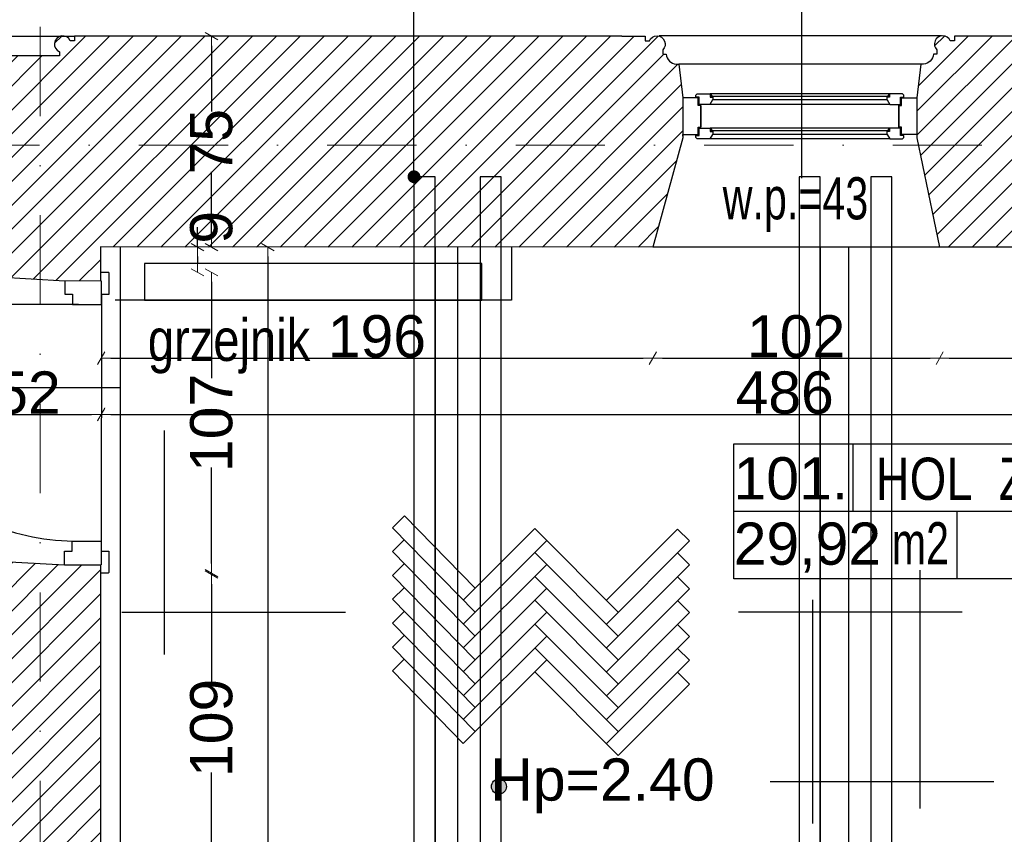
# Model space of a CAD drawing. Header units: millimetres. Extents: x 75999 to 132160, y -108895 to -89040.
# Tile 49 of 61: x 101895 to 105396, y -95871 to -92975. Entities that reach past the tile are written whole.
import ezdxf

# ---------------------------------------------------------------- set-up
doc = ezdxf.new("R2010")
doc.units = ezdxf.units.MM
doc.header["$MEASUREMENT"] = 0
doc.linetypes.add('Dot & Dashed', pattern=[670.277762, 317.5, -176.388889, 0, -176.388874])
for name, color, linetype in [('A-DRZWI', 7, 'Continuous'), ('A-OKNA-OPIS', 7, 'Continuous'), ('A-OPISY-2', 7, 'Continuous'), ('A-OPISY-3', 7, 'Continuous'), ('A-WYSOKOSCI', 7, 'Continuous'), ('belki nad', 7, 'Continuous'), ('CO TO JEST', 7, 'Continuous'), ('detalokna', 7, 'Continuous'), ('DIM MALY', 7, 'Continuous'), ('Drawing & Figure', 7, 'Continuous'), ('DRZWI', 7, 'Continuous'), ('linia nadproza', 7, 'Continuous'), ('Nowe_00 ZMIANY', 7, 'Continuous'), ('Nowe_Annotation - Text', 7, 'Continuous'), ('Nowe_GRZEJNIK', 7, 'Continuous'), ('Nowe_WIDOK', 7, 'Continuous'), ('OKNO_DETAL', 7, 'Continuous'), ('opisy inne', 7, 'Continuous'), ('OSIE', 7, 'Continuous'), ('PARAPET', 7, 'Continuous'), ('POSADZKI', 7, 'Continuous'), ('SCIANY_KONSTR', 7, 'Continuous'), ('Structural - Bearing', 7, 'Continuous'), ('Structural - Grid', 7, 'Continuous'), ('WIDOK', 7, 'Continuous'), ('ściany', 7, 'Continuous')]:
    doc.layers.add(name, color=color, linetype=linetype)
doc.styles.add('STYL_AUTOMATYCZNY_1', font='arial.ttf')
doc.styles.add('STYL_AUTOMATYCZNY_2', font='arial.ttf')
doc.styles.add('STYL_AUTOMATYCZNY_4', font='arial.ttf', dxfattribs={"width": 0.8})
doc.styles.add('STYL_AUTOMATYCZNY_5', font='arial.ttf', dxfattribs={"width": 0.7})
doc.styles.add('STYL_AUTOMATYCZNY_7', font='arial.ttf', dxfattribs={"width": 0.8})
doc.dimstyles.new('STYL_AUTOMATYCZNY__3', dxfattribs={"dimtxt": 150, "dimasz": 34.231941, "dimexe": 0.18, "dimexo": 0.0625, "dimgap": 0, "dimtad": 1, "dimtih": 1, "dimtoh": 1, "dimdec": 0, "dimlfac": 0.1, "dimzin": 0, "dimdsep": 46, "dimtxsty": 'STYL_AUTOMATYCZNY_2', "dimblk": 'ARROWHEAD_2', "dimblk1": 'ARROWHEAD_2', "dimblk2": 'ARROWHEAD_2', "dimcen": 0.09, "dimse1": 1, "dimse2": 1, "dimclrd": 5, "dimclre": 5, "dimclrt": 1, "dimadec": 0, "dimazin": 0, "dimtfac": 1, "dimtdec": 4, "dimtmove": 0, "dimatfit": 3, "dimfxl": 0, "dimtolj": 1, "dimtzin": 0, "dimarcsym": 0})
doc.dimstyles.new('STYL_AUTOMATYCZNY__4', dxfattribs={"dimtxt": 150, "dimasz": 34.231941, "dimexe": 0.18, "dimexo": 0.0625, "dimgap": 0, "dimtad": 1, "dimdec": 0, "dimlfac": 0.1, "dimzin": 0, "dimdsep": 46, "dimtxsty": 'STYL_AUTOMATYCZNY_2', "dimblk": 'ARROWHEAD_2', "dimblk1": 'ARROWHEAD_2', "dimblk2": 'ARROWHEAD_2', "dimcen": 0.09, "dimse1": 1, "dimse2": 1, "dimclrd": 5, "dimclre": 5, "dimclrt": 1, "dimadec": 0, "dimazin": 0, "dimtfac": 1, "dimtdec": 4, "dimtmove": 0, "dimatfit": 3, "dimfxl": 0, "dimtolj": 1, "dimtzin": 0, "dimarcsym": 0})
doc.dimstyles.new('STYL_AUTOMATYCZNY__7', dxfattribs={"dimtxt": 0.18, "dimasz": 91.2, "dimexe": 0.18, "dimexo": 0.0625, "dimgap": 0, "dimtad": 0, "dimtih": 1, "dimtoh": 1, "dimdec": 4, "dimzin": 0, "dimdsep": 46, "dimcen": 0.09, "dimadec": 0, "dimazin": 0, "dimtfac": 1, "dimtdec": 4, "dimtmove": 0, "dimatfit": 3, "dimldrblk": 'ARROWHEAD_11', "dimfxl": 0, "dimtolj": 1, "dimtzin": 0, "dimarcsym": 0})
pattern_1 = [(45, (0, 0), (-42.426407, 42.426407), [])]

# ---------------------------------------------------------------- blocks, each defined once
blk = doc.blocks.new('ARROWHEAD_2')
at = {"color": 0, "linetype": 'Continuous', "lineweight": 0}
for p, q in [((0, 0), (-1, 0)), ((-0.38, -0.66), (0.38, 0.66))]:
    blk.add_line(p, q, dxfattribs=at)
blk = doc.blocks.new('*D78')
at = {"layer": 'Defpoints', "color": 0}
for p in [(102575.7, -93782.9), (102372.8, -93872.9), (102527.4, -93872.9)]:
    blk.add_point(p, dxfattribs=at)
at = {"layer": 'DIM MALY', "color": 5, "lineweight": -2}
for p, q in [((102527.4, -93782.9), (102527.4, -93712.8)), ((102527.4, -93817.1), (102527.4, -93838.7))]:
    blk.add_line(p, q, dxfattribs=at)
at = {"layer": 'DIM MALY', "color": 5, "lineweight": -2, "xscale": 34.23194115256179, "yscale": 34.23194115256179, "zscale": 34.23194115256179}
for p, rotation in [((102527.4, -93782.9), 90), ((102527.4, -93872.9), 270)]:
    blk.add_blockref('ARROWHEAD_2', p, dxfattribs=dict(at, rotation=rotation))
at = {"layer": 'DIM MALY', "color": 1, "insert": (102576.7, -93712.8), "char_height": 150, "attachment_point": 5, "rotation": 90, "style": 'STYL_AUTOMATYCZNY_2'}
blk.add_mtext('\\A1;9', dxfattribs=at)
blk = doc.blocks.new('*D79')
at = {"layer": 'Defpoints', "color": 0}
for p in [(102380.5, -93872.9), (102370.5, -94942.9), (102576.7, -94942.9)]:
    blk.add_point(p, dxfattribs=at)
at = {"layer": 'DIM MALY', "color": 5, "lineweight": -2}
for p, q in [((102576.7, -93907.1), (102576.7, -94249.6)), ((102576.7, -94908.7), (102576.7, -94566.9))]:
    blk.add_line(p, q, dxfattribs=at)
at = {"layer": 'DIM MALY', "color": 5, "lineweight": -2, "xscale": 34.23194115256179, "yscale": 34.23194115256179, "zscale": 34.23194115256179}
for p, rotation in [((102576.7, -93872.9), 90), ((102576.7, -94942.9), 270)]:
    blk.add_blockref('ARROWHEAD_2', p, dxfattribs=dict(at, rotation=rotation))
at = {"layer": 'DIM MALY', "color": 1, "insert": (102576.7, -94408.3), "char_height": 150, "attachment_point": 5, "rotation": 90, "style": 'STYL_AUTOMATYCZNY_2'}
blk.add_mtext('\\A1;107', dxfattribs=at)
blk = doc.blocks.new('*D80')
at = {"layer": 'Defpoints', "color": 0}
for p in [(102370.5, -94947.4), (102576.7, -96037.4), (102762.2, -96037.4)]:
    blk.add_point(p, dxfattribs=at)
at = {"layer": 'DIM MALY', "color": 5, "lineweight": -2}
for p, q in [((102576.7, -94981.6), (102576.7, -95333.9)), ((102576.7, -96003.1), (102576.7, -95651.5))]:
    blk.add_line(p, q, dxfattribs=at)
at = {"layer": 'DIM MALY', "color": 5, "lineweight": -2, "xscale": 34.23194115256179, "yscale": 34.23194115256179, "zscale": 34.23194115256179}
for p, rotation in [((102576.7, -94947.4), 90), ((102576.7, -96037.4), 270)]:
    blk.add_blockref('ARROWHEAD_2', p, dxfattribs=dict(at, rotation=rotation))
at = {"layer": 'DIM MALY', "color": 1, "insert": (102576.7, -95492.7), "char_height": 150, "attachment_point": 5, "rotation": 90, "style": 'STYL_AUTOMATYCZNY_2'}
blk.add_mtext('\\A1;109', dxfattribs=at)
blk = doc.blocks.new('*D83')
at = {"layer": 'Defpoints', "color": 0}
for p in [(102576.2, -93782.9), (102112.2, -99952.8), (102776.7, -99952.8)]:
    blk.add_point(p, dxfattribs=at)
at = {"layer": 'DIM MALY', "color": 5, "lineweight": -2}
for p, q in [((102776.7, -93817.1), (102776.7, -96702.1)), ((102776.7, -99918.6), (102776.7, -97034.3))]:
    blk.add_line(p, q, dxfattribs=at)
at = {"layer": 'DIM MALY', "color": 5, "lineweight": -2, "xscale": 34.23194115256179, "yscale": 34.23194115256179, "zscale": 34.23194115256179}
for p, rotation in [((102776.7, -93782.9), 90), ((102776.7, -99952.8), 270)]:
    blk.add_blockref('ARROWHEAD_2', p, dxfattribs=dict(at, rotation=rotation))
at = {"layer": 'DIM MALY', "color": 1, "insert": (102776.7, -96868.2), "char_height": 150, "attachment_point": 5, "rotation": 90, "style": 'STYL_AUTOMATYCZNY_2'}
blk.add_mtext('\\A1;617', dxfattribs=at)
blk = doc.blocks.new('*D243')
at = {"layer": 'Defpoints', "color": 0}
for p in [(102184.5, -93987.9), (101664, -94246.8), (102184.5, -94377.8)]:
    blk.add_point(p, dxfattribs=at)
at = {"layer": 'DIM MALY', "color": 5, "lineweight": -2}
blk.add_line((101698.3, -94377.8), (102150.3, -94377.8), dxfattribs=at)
at = {"layer": 'DIM MALY', "color": 5, "lineweight": -2, "xscale": 34.23194115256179, "yscale": 34.23194115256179, "zscale": 34.23194115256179, "rotation": 180}
blk.add_blockref('ARROWHEAD_2', (101664, -94377.8), dxfattribs=at)
at = {"layer": 'DIM MALY', "color": 5, "lineweight": -2, "xscale": 34.23194115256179, "yscale": 34.23194115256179, "zscale": 34.23194115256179}
blk.add_blockref('ARROWHEAD_2', (102184.5, -94377.8), dxfattribs=at)
at = {"layer": 'DIM MALY', "color": 1, "insert": (101924, -94301.2), "char_height": 150, "attachment_point": 5, "style": 'STYL_AUTOMATYCZNY_2'}
blk.add_mtext('\\A1;52', dxfattribs=at)
blk = doc.blocks.new('*D244')
at = {"layer": 'Defpoints', "color": 0}
for p in [(102184.5, -93788), (104146.5, -93788.2), (104146.5, -94177.9)]:
    blk.add_point(p, dxfattribs=at)
at = {"layer": 'DIM MALY', "color": 5, "lineweight": -2}
blk.add_line((102218.8, -94177.9), (104112.2, -94177.9), dxfattribs=at)
at = {"layer": 'DIM MALY', "color": 5, "lineweight": -2, "xscale": 34.23194115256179, "yscale": 34.23194115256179, "zscale": 34.23194115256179, "rotation": 180}
blk.add_blockref('ARROWHEAD_2', (102184.5, -94177.9), dxfattribs=at)
at = {"layer": 'DIM MALY', "color": 5, "lineweight": -2, "xscale": 34.23194115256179, "yscale": 34.23194115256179, "zscale": 34.23194115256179}
blk.add_blockref('ARROWHEAD_2', (104146.5, -94177.9), dxfattribs=at)
at = {"layer": 'DIM MALY', "color": 1, "insert": (103165.1, -94101.3), "char_height": 150, "attachment_point": 5, "style": 'STYL_AUTOMATYCZNY_2'}
blk.add_mtext('\\A1;196', dxfattribs=at)
blk = doc.blocks.new('*D302')
at = {"layer": 'Defpoints', "color": 0}
for p in [(102595.7, -93033.5), (102576.7, -93782.9), (102595.6, -93782.9)]:
    blk.add_point(p, dxfattribs=at)
at = {"layer": 'DIM MALY', "color": 5, "lineweight": -2}
for p, q in [((102576.7, -93067.7), (102576.7, -93301)), ((102576.7, -93748.6), (102576.7, -93515.8))]:
    blk.add_line(p, q, dxfattribs=at)
at = {"layer": 'DIM MALY', "color": 5, "lineweight": -2, "xscale": 34.23194115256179, "yscale": 34.23194115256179, "zscale": 34.23194115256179}
for p, rotation in [((102576.7, -93033.5), 90), ((102576.7, -93782.9), 270)]:
    blk.add_blockref('ARROWHEAD_2', p, dxfattribs=dict(at, rotation=rotation))
at = {"layer": 'DIM MALY', "color": 1, "insert": (102576.7, -93408.4), "char_height": 150, "attachment_point": 5, "rotation": 90, "style": 'STYL_AUTOMATYCZNY_2'}
blk.add_mtext('\\A1;75', dxfattribs=at)
blk = doc.blocks.new('*D314')
at = {"layer": 'Defpoints', "color": 0}
for p in [(107046.6, -93782.9), (102184.5, -93987.8), (107046.6, -94377.9)]:
    blk.add_point(p, dxfattribs=at)
at = {"layer": 'DIM MALY', "color": 5, "lineweight": -2}
blk.add_line((102218.8, -94377.9), (107012.4, -94377.9), dxfattribs=at)
at = {"layer": 'DIM MALY', "color": 5, "lineweight": -2, "xscale": 34.23194115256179, "yscale": 34.23194115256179, "zscale": 34.23194115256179, "rotation": 180}
blk.add_blockref('ARROWHEAD_2', (102184.5, -94377.9), dxfattribs=at)
at = {"layer": 'DIM MALY', "color": 5, "lineweight": -2, "xscale": 34.23194115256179, "yscale": 34.23194115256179, "zscale": 34.23194115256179}
blk.add_blockref('ARROWHEAD_2', (107046.6, -94377.9), dxfattribs=at)
at = {"layer": 'DIM MALY', "color": 1, "insert": (104615.2, -94301.3), "char_height": 150, "attachment_point": 5, "style": 'STYL_AUTOMATYCZNY_2'}
blk.add_mtext('\\A1;486', dxfattribs=at)
blk = doc.blocks.new('*D315')
at = {"layer": 'Defpoints', "color": 0}
for p in [(102184.5, -93788), (104146.5, -93788.2), (104146.5, -94177.9)]:
    blk.add_point(p, dxfattribs=at)
at = {"layer": 'DIM MALY', "color": 5, "lineweight": -2}
blk.add_line((102218.8, -94177.9), (104112.2, -94177.9), dxfattribs=at)
at = {"layer": 'DIM MALY', "color": 5, "lineweight": -2, "xscale": 34.23194115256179, "yscale": 34.23194115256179, "zscale": 34.23194115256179, "rotation": 180}
blk.add_blockref('ARROWHEAD_2', (102184.5, -94177.9), dxfattribs=at)
at = {"layer": 'DIM MALY', "color": 5, "lineweight": -2, "xscale": 34.23194115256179, "yscale": 34.23194115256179, "zscale": 34.23194115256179}
blk.add_blockref('ARROWHEAD_2', (104146.5, -94177.9), dxfattribs=at)
at = {"layer": 'DIM MALY', "color": 1, "insert": (103165.1, -94101.3), "char_height": 150, "attachment_point": 5, "style": 'STYL_AUTOMATYCZNY_2'}
blk.add_mtext('\\A1;196', dxfattribs=at)
blk = doc.blocks.new('*D316')
at = {"layer": 'Defpoints', "color": 0}
for p in [(104146.5, -93788.2), (105166.5, -93788), (105166.5, -94177.9)]:
    blk.add_point(p, dxfattribs=at)
at = {"layer": 'DIM MALY', "color": 5, "lineweight": -2}
blk.add_line((104180.7, -94177.9), (105132.3, -94177.9), dxfattribs=at)
at = {"layer": 'DIM MALY', "color": 5, "lineweight": -2, "xscale": 34.23194115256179, "yscale": 34.23194115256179, "zscale": 34.23194115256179, "rotation": 180}
blk.add_blockref('ARROWHEAD_2', (104146.5, -94177.9), dxfattribs=at)
at = {"layer": 'DIM MALY', "color": 5, "lineweight": -2, "xscale": 34.23194115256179, "yscale": 34.23194115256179, "zscale": 34.23194115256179}
blk.add_blockref('ARROWHEAD_2', (105166.5, -94177.9), dxfattribs=at)
at = {"layer": 'DIM MALY', "color": 1, "insert": (104656.1, -94101.3), "char_height": 150, "attachment_point": 5, "style": 'STYL_AUTOMATYCZNY_2'}
blk.add_mtext('\\A1;102', dxfattribs=at)
blk = doc.blocks.new('*D317')
at = {"layer": 'Defpoints', "color": 0}
for p in [(102184.5, -93788), (104146.5, -93788.2), (104146.5, -94177.9)]:
    blk.add_point(p, dxfattribs=at)
at = {"layer": 'DIM MALY', "color": 5, "lineweight": -2}
blk.add_line((102218.8, -94177.9), (104112.2, -94177.9), dxfattribs=at)
at = {"layer": 'DIM MALY', "color": 5, "lineweight": -2, "xscale": 34.23194115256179, "yscale": 34.23194115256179, "zscale": 34.23194115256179, "rotation": 180}
blk.add_blockref('ARROWHEAD_2', (102184.5, -94177.9), dxfattribs=at)
at = {"layer": 'DIM MALY', "color": 5, "lineweight": -2, "xscale": 34.23194115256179, "yscale": 34.23194115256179, "zscale": 34.23194115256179}
blk.add_blockref('ARROWHEAD_2', (104146.5, -94177.9), dxfattribs=at)
at = {"layer": 'DIM MALY', "color": 1, "insert": (103165.1, -94101.3), "char_height": 150, "attachment_point": 5, "style": 'STYL_AUTOMATYCZNY_2'}
blk.add_mtext('\\A1;196', dxfattribs=at)
blk = doc.blocks.new('*D318')
at = {"layer": 'Defpoints', "color": 0}
for p in [(104146.5, -93788.2), (105166.5, -93788), (105166.5, -94177.9)]:
    blk.add_point(p, dxfattribs=at)
at = {"layer": 'DIM MALY', "color": 5, "lineweight": -2}
blk.add_line((104180.7, -94177.9), (105132.3, -94177.9), dxfattribs=at)
at = {"layer": 'DIM MALY', "color": 5, "lineweight": -2, "xscale": 34.23194115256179, "yscale": 34.23194115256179, "zscale": 34.23194115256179, "rotation": 180}
blk.add_blockref('ARROWHEAD_2', (104146.5, -94177.9), dxfattribs=at)
at = {"layer": 'DIM MALY', "color": 5, "lineweight": -2, "xscale": 34.23194115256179, "yscale": 34.23194115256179, "zscale": 34.23194115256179}
blk.add_blockref('ARROWHEAD_2', (105166.5, -94177.9), dxfattribs=at)
at = {"layer": 'DIM MALY', "color": 1, "insert": (104656.1, -94101.3), "char_height": 150, "attachment_point": 5, "style": 'STYL_AUTOMATYCZNY_2'}
blk.add_mtext('\\A1;102', dxfattribs=at)
blk = doc.blocks.new('*D319')
at = {"layer": 'Defpoints', "color": 0}
for p in [(105166.5, -93788), (107046.3, -93815.7), (107046.3, -94177.9)]:
    blk.add_point(p, dxfattribs=at)
at = {"layer": 'DIM MALY', "color": 5, "lineweight": -2}
blk.add_line((105200.7, -94177.9), (107012.1, -94177.9), dxfattribs=at)
at = {"layer": 'DIM MALY', "color": 5, "lineweight": -2, "xscale": 34.23194115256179, "yscale": 34.23194115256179, "zscale": 34.23194115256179, "rotation": 180}
blk.add_blockref('ARROWHEAD_2', (105166.5, -94177.9), dxfattribs=at)
at = {"layer": 'DIM MALY', "color": 5, "lineweight": -2, "xscale": 34.23194115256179, "yscale": 34.23194115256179, "zscale": 34.23194115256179}
blk.add_blockref('ARROWHEAD_2', (107046.3, -94177.9), dxfattribs=at)
at = {"layer": 'DIM MALY', "color": 1, "insert": (106106, -94101.3), "char_height": 150, "attachment_point": 5, "style": 'STYL_AUTOMATYCZNY_2'}
blk.add_mtext('\\A1;188', dxfattribs=at)
blk = doc.blocks.new('*D378')
at = {"layer": 'Defpoints', "color": 0}
for p in [(118544.1, -91645.4), (118544.1, -93063.4), (87564.1, -93467.4)]:
    blk.add_point(p, dxfattribs=at)
at = {"layer": 'DIM MALY', "color": 5, "lineweight": -2}
blk.add_line((87598.4, -91645.4), (118509.9, -91645.4), dxfattribs=at)
at = {"layer": 'DIM MALY', "color": 5, "lineweight": -2, "xscale": 34.23194115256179, "yscale": 34.23194115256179, "zscale": 34.23194115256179, "rotation": 180}
blk.add_blockref('ARROWHEAD_2', (87564.1, -91645.4), dxfattribs=at)
at = {"layer": 'DIM MALY', "color": 5, "lineweight": -2, "xscale": 34.23194115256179, "yscale": 34.23194115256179, "zscale": 34.23194115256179}
blk.add_blockref('ARROWHEAD_2', (118544.1, -91645.4), dxfattribs=at)
at = {"layer": 'DIM MALY', "color": 1, "insert": (103054.1, -91568.7), "char_height": 150, "attachment_point": 5, "style": 'STYL_AUTOMATYCZNY_2'}
blk.add_mtext('\\A1;3098', dxfattribs=at)
blk = doc.blocks.new('ARROWHEAD_11')
at = {"color": 0, "linetype": 'Continuous', "lineweight": 0}
blk.add_line((0, 0), (-1, 0), dxfattribs=at)
at = {"color": 0, "linetype": 'Continuous', "lineweight": 0, "const_width": 0.25, "flags": 128}
blk.add_lwpolyline([(-0.125, 0, 1), (0.125, 0, 1)], format="xyb", close=True, dxfattribs=at)

msp = doc.modelspace()

# ---------------------------------------------------------------- hatches: boundary and pattern name
at = {"layer": 'A-WYSOKOSCI'}
msp.add_hatch(color=256, dxfattribs=at).paths.add_polyline_path([(103625.7, -95701.1, 1), (103572.3, -95701.1, 1)])
at = {"layer": 'Drawing & Figure'}
h = msp.add_hatch(dxfattribs=at)
h.set_pattern_fill('Common_Brick_0001', color=256, style=0, pattern_type=2)
h.set_pattern_definition(pattern_1)
h.paths.add_polyline_path([(99072.5, -93395.1), (99163.3, -93782.9), (101390.5, -93782.9), (101652.9, -93782.9), (101664.5, -93782.9), (101664.5, -93880.3), (102055.1, -93902.6), (102182.1, -93902.2), (102181.7, -93782.8), (103531.9, -93782.9), (103531.9, -93783), (104146.5, -93783), (104252.6, -93395.1), (104252.6, -93389), (104252.6, -93382.6), (104252.6, -93252.6), (104239.3, -93132.6), (104229.7, -93132.6, -0.383982), (104194.2, -93097.2), (104181.9, -93097.2), (104181.9, -93082.2, 1.205804), (104134.1, -93050), (104119.3, -93050), (104119.3, -93032.6), (104036.6, -93032.6), (102171.9, -93032.6), (102089.2, -93032.6), (102089.2, -93050), (102074.4, -93050, 0.263086), (102051.4, -93032.6), (102043.5, -93032.6, 0.761796), (102036, -93088.6), (102036, -93103.5), (101589.2, -93103.5), (101142.4, -93103.5), (101142.4, -93088.6, 0.761796), (101134.9, -93032.6), (101127, -93032.6, 0.263086), (101104, -93050), (101089.2, -93050), (101089.2, -93032.6), (101079.9, -93032.6), (99205.8, -93035.2), (99205.8, -93052.7), (99191, -93052.7, 1.205804), (99143.2, -93084.9), (99143.2, -93099.9), (99130.8, -93099.9, -0.383982), (99095.3, -93135.2), (99085.8, -93135.2), (99072.5, -93255.2)])
h = msp.add_hatch(dxfattribs=at)
h.set_pattern_fill('Common_Brick_0001', color=256, style=0, pattern_type=2)
h.set_pattern_definition(pattern_1)
h.paths.add_polyline_path([(107637.1, -93103.5), (107190.3, -93103.5), (107190.3, -93088.6, 0.761796), (107182.8, -93032.6), (107174.9, -93032.6, 0.263086), (107151.9, -93050), (107137.1, -93050), (107137.1, -93032.6), (107066.6, -93032.6), (105301.7, -93032.6), (105219, -93032.6), (105219, -93050), (105204.3, -93050, 1.205804), (105156.4, -93082.2), (105156.4, -93097.2), (105144.1, -93097.2, -0.383982), (105108.6, -93132.6), (105099.1, -93132.6), (105085.7, -93252.6), (105085.7, -93395.1), (105166.5, -93782.9), (107046.6, -93782.9), (107041.8, -94282.9), (107582.1, -94282.9), (107586.6, -93782.9), (110106.6, -93782.9), (110212.9, -93395.1), (110212.9, -93252.6), (110199.5, -93132.6), (110190, -93132.6, -0.383982), (110154.5, -93097.2), (110142.2, -93097.2), (110142.2, -93082.2, 1.205804), (110094.3, -93050), (110079.6, -93050), (110079.6, -93032.6), (109996.9, -93032.6), (108173, -93032.6), (108137.1, -93032.6), (108137.1, -93050), (108122.4, -93050, 0.263086), (108099.4, -93032.6), (108091.4, -93032.6, 0.761796), (108083.9, -93088.6), (108083.9, -93103.5)])
h = msp.add_hatch(dxfattribs=at)
h.set_pattern_fill('Common_Brick_0001', color=256, style=0, pattern_type=2)
h.set_pattern_definition(pattern_1)
h.paths.add_polyline_path([(99094.4, -98984.5), (99094.4, -99114.5), (99105, -99682.9), (101265, -99682.9), (101265, -99914.6), (101265, -100205.7), (101265, -100632.9), (101664.2, -100632.9), (101664.2, -101174.4), (101974.1, -101174.4), (101974.1, -100521.7), (102874.1, -100527), (102875, -100087.3), (102850.9, -100084.7), (102850.9, -99957.3), (102821.1, -99957.2), (102821.1, -99956.7), (102191.9, -99954.2), (102190.9, -99903.3), (101953.7, -99903.3), (101953, -99466.3), (101952.9, -99403.3), (102190.9, -99403.3), (102188.5, -99228.9), (102184.6, -98949.9), (102182, -98765.8), (102162, -98765.8), (102087.1, -98765.8), (102087.1, -98765.9), (101949.5, -98769.1), (101949.5, -98625.8), (102182, -98625.8), (102181.9, -94913.1), (102053.8, -94913.1), (101659.4, -94891.2), (101644.5, -98079.9), (101329.1, -98081.1), (101314.5, -98961), (99339.4, -98984.5), (99339.4, -98984.2), (99259.4, -98984.3), (99179.4, -98984.4), (99124.2, -98984.5)])

# ---------------------------------------------------------------- linework, layer by layer
at = {"layer": 'A-DRZWI'}
msp.add_lwpolyline([(102104.2, -93986.7), (101261.8, -93986.9, 0.414565), (102105.5, -94829.1)], format="xyb", dxfattribs=at)
at = {"layer": 'A-OKNA-OPIS'}
msp.add_line((104676.9, -93537.7), (104676.9, -92594.1), dxfattribs=at)
at = {"layer": 'A-OPISY-3'}
for p, q in [((104857.7, -94482.6), (104857.7, -94722.7)), ((104434, -94722.6), (106549.5, -94722.6)), ((105227, -94722.7), (105227, -94962.7))]:
    msp.add_line(p, q, dxfattribs=at)
msp.add_lwpolyline([(104434, -94962.7), (104434, -94482.6), (106549.5, -94482.6), (106549.5, -94962.7)], close=True, dxfattribs=at)
at = {"layer": 'A-WYSOKOSCI'}
msp.add_circle((103599, -95701.1), 26.7, dxfattribs=at)
at = {"layer": 'belki nad'}
for p, q in [((102251.9, -93782.8), (102251.9, -99954.4)), ((103371.9, -93782.8), (103371.9, -99960)), ((103531.9, -93782.9), (103531.9, -99961)), ((104741.9, -93782.9), (104741.9, -99969.5)), ((104921.9, -93782.9), (104921.9, -99970.7))]:
    msp.add_line(p, q, dxfattribs=at)
at = {"layer": 'CO TO JEST'}
for p, q in [((103644, -93783), (103644, -93971.6)), ((103644, -93971.6), (102233.6, -93971.6))]:
    msp.add_line(p, q, dxfattribs=at)
at = {"layer": 'detalokna'}
for p, q in [((105173.6, -93032.1), (104169.4, -93032.1)), ((105099.1, -93132.6), (104239.3, -93132.6))]:
    msp.add_line(p, q, dxfattribs=at)
for points in [[(104317.1, -93279.6), (104317.1, -93356.6), (104317.1, -93279.6), (104307.1, -93279.6), (104307.1, -93252.6), (104252.6, -93252.6), (104252.6, -93382.6), (104307.1, -93382.6), (104307.1, -93356.6), (104317.1, -93356.6)], [(105021.2, -93279.6), (105021.2, -93356.6), (105021.2, -93279.6), (105031.2, -93279.6), (105031.2, -93252.6), (105085.7, -93252.6), (105085.7, -93382.6), (105031.2, -93382.6), (105031.2, -93356.6), (105021.2, -93356.6)]]:
    msp.add_lwpolyline(points, dxfattribs=at)
at = {"layer": 'DIM MALY'}
msp.add_line((101579.8, -94282.9), (102251.9, -94282.9), dxfattribs=at)
at = {"layer": 'DRZWI'}
for p, q in [((102185.1, -93950.9), (102185.1, -93902.6)), ((102183.8, -94864.8), (102183.8, -94913.1))]:
    msp.add_line(p, q, dxfattribs=at)
for points in [[(102213.2, -93950.9), (102213.2, -93876.9, 0.414334), (102209.2, -93872.9), (102185.1, -93872.9)], [(102211.9, -94864.8), (102211.9, -94938.9, -0.414334), (102207.9, -94942.9), (102183.8, -94942.9)]]:
    msp.add_lwpolyline(points, format="xyb", dxfattribs=at)
for points in [[(102055.1, -93902.6), (102055.1, -93950.9), (102082.1, -93950.9), (102082.1, -93986.7), (102185.1, -93986.7), (102185.1, -93950.9), (102213.2, -93950.9)], [(102053.8, -94913.1), (102053.8, -94864.8), (102080.8, -94864.8), (102080.8, -94829.1), (102183.8, -94829.1), (102183.8, -94864.8), (102211.9, -94864.8)]]:
    msp.add_lwpolyline(points, dxfattribs=at)
at = {"layer": 'linia nadproza'}
msp.add_line((102185.2, -93952.9), (102183.8, -94829.1), dxfattribs=at)
at = {"layer": 'Nowe_GRZEJNIK'}
msp.add_lwpolyline([(102338.8, -93971.6), (103538.8, -93971.6), (103538.8, -93841.6), (102338.8, -93841.6)], close=True, dxfattribs=at)
at = {"layer": 'Nowe_WIDOK'}
for points in [[(103371.9, -93533), (103296.9, -93533), (103296.9, -100207.3), (103371.9, -100207.3)], [(103606.9, -93533), (103531.9, -93533), (103531.9, -100209.2), (103606.9, -100209.2)], [(104741.9, -93532.9), (104666.9, -93532.9), (104666.9, -100220.7), (104741.9, -100220.7)], [(104996.9, -93532.9), (104921.9, -93532.9), (104921.9, -100220.7), (104996.9, -100220.7)]]:
    msp.add_lwpolyline(points, close=True, dxfattribs=at)
at = {"layer": 'OKNO_DETAL'}
for p, q in [((101089.2, -93032.6), (102089.2, -93032.6)), ((104350.1, -93237.8), (104358.9, -93247.8)), ((104988.2, -93237.9), (104350.1, -93237.9)), ((104988.2, -93247.8), (104350.1, -93247.8)), ((104988.2, -93237.8), (104979.4, -93247.8)), ((104989, -93275.8), (104349.4, -93275.8)), ((104979.2, -93259.8), (104359.2, -93259.8)), ((104350.1, -93360.3), (104358.9, -93370.3)), ((104988.2, -93360.4), (104350.1, -93360.4)), ((104988.2, -93370.3), (104350.1, -93370.3)), ((104979.2, -93382.3), (104359.2, -93382.3)), ((104988.2, -93360.3), (104979.4, -93370.3)), ((104989, -93398.3), (104349.4, -93398.3))]:
    msp.add_line(p, q, dxfattribs=at)
for points in [[(104325.3, -93275.8), (104311.2, -93275.8), (104311.2, -93249.8), (104299.2, -93249.8), (104299.2, -93245.8, -0.414214), (104307.2, -93237.8), (104325.3, -93237.8), (104350.1, -93237.8), (104350.1, -93249.8), (104359.2, -93249.8), (104359.2, -93259.8), (104358.2, -93259.8), (104349.4, -93275.8)], [(105013, -93275.8), (105027.2, -93275.8), (105027.2, -93249.8), (105039.2, -93249.8), (105039.2, -93245.8, 0.414214), (105031.2, -93237.8), (105013, -93237.8), (104988.2, -93237.8), (104988.2, -93249.8), (104979.2, -93249.8), (104979.2, -93259.8), (104980.2, -93259.8), (104989, -93275.8)], [(104307.2, -93398.3, -0.414214), (104299.2, -93390.3), (104299.2, -93386.3), (104311.2, -93386.3), (104311.2, -93360.3), (104350.1, -93360.3), (104350.1, -93372.3), (104359.2, -93372.3), (104359.2, -93382.3), (104358.2, -93382.3), (104349.4, -93398.3)], [(105031.2, -93398.3, 0.414214), (105039.2, -93390.3), (105039.2, -93386.3), (105027.2, -93386.3), (105027.2, -93360.3), (104988.2, -93360.3), (104988.2, -93372.3), (104979.2, -93372.3), (104979.2, -93382.3), (104980.2, -93382.3), (104989, -93398.3)]]:
    msp.add_lwpolyline(points, format="xyb", close=True, dxfattribs=at)
at = {"layer": 'opisy inne'}
for p, q in [((102408.2, -94435.6), (102408.2, -95231.3)), ((105096.4, -94931.3), (105096.4, -95778.7)), ((104713.7, -95037.5), (104713.7, -95833.2)), ((102258.2, -95081.3), (103053.2, -95081.3)), ((105246.4, -95081.3), (104451.5, -95081.3)), ((104563.7, -95683.1), (105358.6, -95683.1))]:
    msp.add_line(p, q, dxfattribs=at)
at = {"layer": 'OSIE'}
for p, q in [((103451.9, -93782.9), (103451.9, -99960.5)), ((104841.9, -93782.9), (104841.9, -99970.1))]:
    msp.add_line(p, q, dxfattribs=at)
at = {"layer": 'POSADZKI'}
for p, q in [((103220.9, -94781), (103263.3, -94738.5)), ((103514.4, -94996.3), (103263.3, -94738.5)), ((103514.4, -95081.2), (103220.9, -94781)), ((103472, -95038.7), (103726.6, -94784.2)), ((104023.5, -95081.2), (103726.6, -94784.2)), ((103981.1, -95038.7), (104234.3, -94785.6)), ((104276.7, -94828), (104234.3, -94785.6)), ((103220.9, -94865.8), (103263.3, -94823.4)), ((103472, -95123.6), (103769, -94826.6)), ((103726.6, -94869), (103769, -94826.6)), ((103981.1, -95123.6), (104276.7, -94828)), ((103514.4, -95166), (103220.9, -94865.8)), ((104023.5, -95166), (103726.6, -94869)), ((104276.7, -94912.8), (104234.3, -94870.4)), ((103220.9, -94950.7), (103263.3, -94908.2)), ((103472, -95208.5), (103769, -94911.5)), ((103981.1, -95208.5), (104276.7, -94912.8)), ((103514.4, -95250.9), (103220.9, -94950.7)), ((104023.5, -95250.9), (103726.6, -94953.9)), ((104276.7, -94997.7), (104234.3, -94955.3)), ((103220.9, -95035.5), (103263.3, -94993.1)), ((103472, -95293.3), (103769, -94996.3)), ((103981.1, -95293.3), (104276.7, -94997.7)), ((103514.4, -95335.7), (103220.9, -95035.5)), ((104023.5, -95335.7), (103726.6, -95038.7)), ((104276.7, -95082.5), (104234.3, -95040.1)), ((103220.9, -95120.4), (103263.3, -95077.9)), ((103472, -95378.2), (103769, -95081.2)), ((103981.1, -95378.2), (104276.7, -95082.5)), ((103514.4, -95420.6), (103220.9, -95120.4)), ((104023.5, -95420.6), (103726.6, -95123.6)), ((104276.7, -95167.4), (104234.3, -95125)), ((103220.9, -95205.2), (103263.3, -95162.8)), ((103472, -95463), (103769, -95166)), ((103981.1, -95463), (104276.7, -95167.4)), ((103514.4, -95505.4), (103220.9, -95205.2)), ((104023.5, -95505.4), (103726.6, -95208.5)), ((103769, -95250.9), (103726.6, -95208.5)), ((104276.7, -95252.2), (104234.3, -95209.8)), ((103220.9, -95290.1), (103263.3, -95247.7)), ((103472, -95547.9), (103769, -95250.9)), ((103981.1, -95547.9), (104276.7, -95252.2)), ((103472, -95547.9), (103220.9, -95290.1)), ((104023.5, -95590.3), (103726.6, -95293.3)), ((104276.7, -95337.1), (104234.3, -95294.7)), ((104023.5, -95590.3), (104276.7, -95337.1))]:
    msp.add_line(p, q, dxfattribs=at)
at = {"layer": 'SCIANY_KONSTR'}
for p, q in [((101664.5, -93880.4), (102055.1, -93902.6)), ((102055.1, -93902.6), (102182.1, -93902.2)), ((101659.4, -94891.2), (102053.8, -94913.1)), ((102053.8, -94913.1), (102181.9, -94913.1))]:
    msp.add_line(p, q, dxfattribs=at)
at = {"layer": 'Structural - Bearing'}
for p, q in [((104036.6, -93032.6), (102171.9, -93032.6)), ((107066.6, -93032.6), (105219, -93032.6)), ((104252.6, -93395.1), (104146.5, -93783)), ((105085.7, -93395.1), (105166.5, -93782.9)), ((102181.7, -93782.8), (102182.1, -93902.2)), ((104146.5, -93783), (102181.7, -93782.8)), ((107046.6, -93782.9), (105146.5, -93782.9)), ((102181.9, -94913.1), (102182, -98625.8))]:
    msp.add_line(p, q, dxfattribs=at)
for points in [[(102171.9, -93032.6), (102089.2, -93032.6), (102089.2, -93050), (102074.4, -93050, 1.478383), (102036, -93088.6), (102036, -93103.5), (101589.2, -93103.5)], [(104036.6, -93032.6), (104119.3, -93032.6), (104119.3, -93050), (104134.1, -93050, -1.205804), (104181.9, -93082.2), (104181.9, -93097.2), (104194.2, -93097.2, 0.383982), (104229.7, -93132.6), (104239.3, -93132.6), (104252.6, -93252.6), (104252.6, -93395.1)], [(105301.7, -93032.6), (105219, -93032.6), (105219, -93050), (105204.3, -93050, 1.205804), (105156.4, -93082.2), (105156.4, -93097.2), (105144.1, -93097.2, -0.383982), (105108.6, -93132.6), (105099.1, -93132.6), (105085.7, -93252.6), (105085.7, -93395.1)]]:
    msp.add_lwpolyline(points, format="xyb", dxfattribs=at)
at = {"layer": 'Structural - Grid', "linetype": 'Dot & Dashed', "lineweight": 15}
for p, q in [((101967.3, -107395.1), (101967.3, -90539.7)), ((118724.5, -93420.2), (80780, -93420.2))]:
    msp.add_line(p, q, dxfattribs=at)
at = {"layer": 'WIDOK'}
msp.add_line((105166.5, -93782.9), (104146.5, -93783), dxfattribs=at)
at = {"layer": 'ściany'}
msp.add_line((104252.6, -93389), (104252.6, -93382.6), dxfattribs=at)

# ---------------------------------------------------------------- texts
at = {"layer": 'A-OPISY-2', "char_height": 150}
for s, insert, attachment_point, style in [('\\A1;{\\pql;\\fArial|b0|i0|c238|p0;\\W1.000000;101.}', (104433.3, -94682.5), 7, 'STYL_AUTOMATYCZNY_1'), ('\\A1;{\\pql;\\fArial|b0|i0|c238|p0;\\W0.800000;HOL  ZE SCHODAMI}', (104938.8, -94684), 7, 'STYL_AUTOMATYCZNY_4'), ('\\A1;{\\pqr;\\fArial|b0|i0|c238|p0;\\W0.700000;m2}', (105199.8, -94761.2), 3, 'STYL_AUTOMATYCZNY_5'), ('\\A1;{\\pql;\\fArial|b0|i0|c238|p0;\\W1.000000;29,92}', (104434, -94940.4), 7, 'STYL_AUTOMATYCZNY_1')]:
    msp.add_mtext(s, dxfattribs=dict(at, insert=insert, attachment_point=attachment_point, style=style))
at = {"layer": 'A-WYSOKOSCI', "insert": (103967.3, -95698.8), "char_height": 150, "attachment_point": 5, "style": 'STYL_AUTOMATYCZNY_1'}
msp.add_mtext('\\A1;{\\pqc;\\fArial|b0|i0|c238|p0;\\W1.000000;Hp=2.40}', dxfattribs=at)
at = {"layer": 'Nowe_Annotation - Text', "insert": (102350.4, -94233.2), "char_height": 150, "attachment_point": 7, "style": 'STYL_AUTOMATYCZNY_7'}
msp.add_mtext('\\A1;{\\pql;\\fArial|b0|i0|c238|p0;\\W0.800000;grzejnik }', dxfattribs=at)
at = {"layer": 'PARAPET', "insert": (104653.7, -93632.2), "char_height": 150, "attachment_point": 5, "style": 'STYL_AUTOMATYCZNY_5'}
msp.add_mtext('\\A1;{\\pqc;\\fArial|b0|i0|c238|p0;\\W0.700000;w.p.=43}', dxfattribs=at)

# ---------------------------------------------------------------- dimensions: what is measured, and where the dimension line sits
at = {"layer": 'DIM MALY'}
for base, p1, p2, picture, middle in [((118544.1, -91645.4), (87564.1, -93467.4), (118544.1, -93063.4), '*D378', (103054.1, -91645.4)), ((107046.6, -94377.9), (102184.5, -93987.8), (107046.6, -93782.9), '*D314', (104615.2, -94377.9)), ((104146.5, -94177.9), (102184.5, -93788), (104146.5, -93788.2), '*D244', (103165.1, -94177.9)), ((104146.5, -94177.9), (102184.5, -93788), (104146.5, -93788.2), '*D315', (103165.1, -94177.9)), ((104146.5, -94177.9), (102184.5, -93788), (104146.5, -93788.2), '*D317', (103165.1, -94177.9)), ((105166.5, -94177.9), (104146.5, -93788.2), (105166.5, -93788), '*D316', (104656.1, -94177.9)), ((105166.5, -94177.9), (104146.5, -93788.2), (105166.5, -93788), '*D318', (104656.1, -94177.9)), ((107046.3, -94177.9), (105166.5, -93788), (107046.3, -93815.7), '*D319', (106106, -94177.9)), ((102184.5, -94377.8), (101664, -94246.8), (102184.5, -93987.9), '*D243', (101924, -94377.8))]:
    dim = msp.add_linear_dim(base=base, p1=p1, p2=p2, dimstyle='STYL_AUTOMATYCZNY__3', dxfattribs=at)
    dim.commit()
    dim.dimension.update_dxf_attribs({"geometry": picture, "text_midpoint": middle, "dimtype": 160})
for base, p1, p2, picture, middle in [((102576.7, -93782.9), (102595.7, -93033.5), (102595.6, -93782.9), '*D302', (102576.7, -93408.4)), ((102527.4, -93872.9), (102575.7, -93782.9), (102372.8, -93872.9), '*D78', (102576.7, -93712.8)), ((102776.7, -99952.8), (102576.2, -93782.9), (102112.2, -99952.8), '*D83', (102776.7, -96868.2)), ((102576.7, -94942.9), (102380.5, -93872.9), (102370.5, -94942.9), '*D79', (102576.7, -94408.3)), ((102576.7, -96037.4), (102370.5, -94947.4), (102762.2, -96037.4), '*D80', (102576.7, -95492.7))]:
    dim = msp.add_linear_dim(base=base, p1=p1, p2=p2, angle=270, dimstyle='STYL_AUTOMATYCZNY__4', dxfattribs=at)
    dim.commit()
    dim.dimension.update_dxf_attribs({"geometry": picture, "text_midpoint": middle, "dimtype": 160, "text_rotation": 90})

# ---------------------------------------------------------------- leaders
at = {"layer": 'Nowe_00 ZMIANY', "annotation_type": 0, "has_hookline": 1, "hookline_direction": 0, "text_width": 5247.5}
msp.add_leader([(103296.9, -93533), (103296.9, -90864.6), (103577.6, -90847.2)], dimstyle='STYL_AUTOMATYCZNY__7', dxfattribs=at)

doc.saveas('drawing.dxf')
